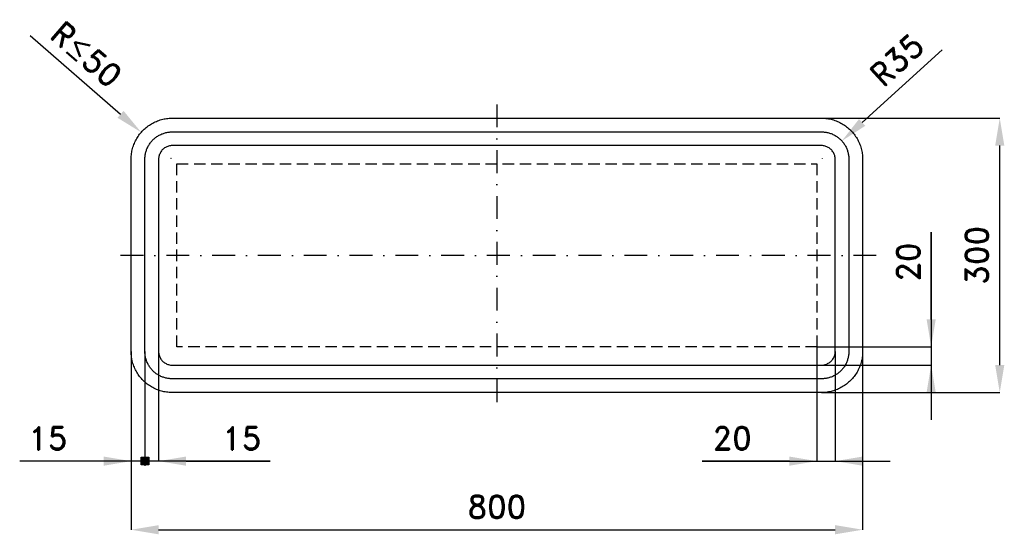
# Model space of a CAD drawing. Header units: millimetres. Extents: x -122 to 955, y -155 to 408.
import ezdxf

# ---------------------------------------------------------------- set-up
doc = ezdxf.new("R2010")
doc.units = ezdxf.units.MM
doc.header["$LTSCALE"] = 5
doc.linetypes.add('ČERCHOVANÁX2', pattern=[2, 1, -0.5, 0, -0.5])
doc.linetypes.add('ČÁRKOVANÁX2', pattern=[1.5, 1, -0.5])
doc.layers.add('Kóty', color=2, linetype='Continuous')
doc.layers.add('Značka', color=7, linetype='Continuous')
doc.styles.get("Standard").update_dxf_attribs({"font": 'romand.shx', "height": 25})
doc.dimstyles.get("Standard").update_dxf_attribs({"dimtxt": 25, "dimasz": 30, "dimexe": 0.18, "dimexo": 0.0625, "dimgap": 12.5, "dimtad": 1, "dimdec": 0, "dimzin": 0, "dimdsep": 46, "dimtxsty": 'Standard', "dimcen": 0.09, "dimadec": 0, "dimazin": 0, "dimtfac": 1, "dimtdec": 0, "dimtofl": 0, "dimtmove": 0, "dimatfit": 3, "dimfxl": 1, "dimtolj": 1, "dimtzin": 0, "dimarcsym": 0})

# ---------------------------------------------------------------- blocks, each defined once
blk = doc.blocks.new('*D0')
at = {"layer": 'Defpoints', "color": 0, "transparency": 16777216}
for p in [(0, 45), (800, 45), (800, -150)]:
    blk.add_point(p, dxfattribs=at)
at = {"layer": 'Kóty', "color": 0, "lineweight": -2, "transparency": 16777216}
for p, q in [((0, 44.9), (0, -150.2)), ((800, 44.9), (800, -150.2)), ((30, -150), (770, -150))]:
    blk.add_line(p, q, dxfattribs=at)
at = {"layer": 'Kóty', "color": 0, "transparency": 16777216}
for points in [[(30, -145), (30, -155), (0, -150)], [(770, -145), (770, -155), (800, -150)]]:
    blk.add_solid(points, dxfattribs=at)
at = {"layer": 'Kóty', "color": 0, "transparency": 16777216, "insert": (400, -125), "char_height": 25, "attachment_point": 5}
blk.add_mtext('\\A1;800', dxfattribs=at)
blk = doc.blocks.new('*D1')
at = {"layer": 'Defpoints', "color": 0, "transparency": 16777216}
for p in [(755, 300), (950, 300), (755, 0)]:
    blk.add_point(p, dxfattribs=at)
at = {"layer": 'Kóty', "color": 0, "lineweight": -2, "transparency": 16777216}
for p, q in [((755.1, 300), (950.2, 300)), ((950, 30), (950, 270)), ((755.1, 0), (950.2, 0))]:
    blk.add_line(p, q, dxfattribs=at)
at = {"layer": 'Kóty', "color": 0, "transparency": 16777216}
for points in [[(945, 270), (955, 270), (950, 300)], [(945, 30), (955, 30), (950, 0)]]:
    blk.add_solid(points, dxfattribs=at)
at = {"layer": 'Kóty', "color": 0, "transparency": 16777216, "insert": (925, 150), "char_height": 25, "attachment_point": 5, "rotation": 90}
blk.add_mtext('\\A1;300', dxfattribs=at)
blk = doc.blocks.new('*D2')
at = {"layer": 'Defpoints', "color": 0, "transparency": 16777216}
for p in [(777.3, 275.1), (756.3, 256)]:
    blk.add_point(p, dxfattribs=at)
at = {"layer": 'Kóty', "color": 0, "lineweight": -2, "transparency": 16777216}
for p, q in [((886.9, 374.7), (799.5, 295.3)), ((756.2, 256), (756.3, 256)), ((756.3, 255.9), (756.3, 256.1))]:
    blk.add_line(p, q, dxfattribs=at)
at = {"layer": 'Kóty', "color": 0, "transparency": 16777216}
blk.add_solid([(796.1, 299), (802.9, 291.6), (777.3, 275.1)], dxfattribs=at)
at = {"layer": 'Kóty', "color": 0, "transparency": 16777216, "insert": (837.5, 363.6), "char_height": 25, "attachment_point": 5, "rotation": 42.2676}
blk.add_mtext('\\A1;R35', dxfattribs=at)

msp = doc.modelspace()

# ---------------------------------------------------------------- hatches: boundary and pattern name
at = {"layer": 'Kóty'}
h = msp.add_hatch(color=256, dxfattribs=at)
h.dxf.hatch_style = 1
h.paths.add_polyline_path([(10.8, -70.8), (19.2, -70.8), (19.2, -79.2), (10.8, -79.2)])

# ---------------------------------------------------------------- linework, layer by layer
for p, q in [((-110.4, 390.3), (-11.6, 304.2)), ((43.5, 256.1), (43.7, 256.1)), ((43.6, 256), (43.6, 256.2)), ((875, 175.5), (875, -30)), ((875, 80), (875, 175.5)), ((0, 44.9), (0, -75.2)), ((15, 44.9), (15, -80.2)), ((15, 44.9), (15, -80.2)), ((15, 44.9), (15, -80.2)), ((15, 44.9), (15, -80.2)), ((30, 44.9), (30, -75.2)), ((750, 49.9), (750, -75.2)), ((750.1, 50), (875.2, 50)), ((770, 44.9), (770, -75.2)), ((755.1, 30), (875.2, 30)), ((151.9, -75), (-121.9, -75)), ((60, -75), (151.9, -75)), ((624.5, -75), (830, -75)), ((720, -75), (624.5, -75))]:
    msp.add_line(p, q, dxfattribs=at)
msp.add_lwpolyline([(10.8, -70.8), (19.2, -70.8), (19.2, -79.2), (10.8, -79.2)], close=True, dxfattribs=at)
for points in [[(-8.3, 308), (-14.9, 300.4), (11, 284.5)], [(870, 80), (880, 80), (875, 50)], [(870, 0), (880, 0), (875, 30)], [(-30, -70), (-30, -80), (0, -75)], [(60, -70), (60, -80), (30, -75)], [(720, -70), (720, -80), (750, -75)], [(800, -70), (800, -80), (770, -75)]]:
    msp.add_solid(points, dxfattribs=at)
at = {"layer": 'Značka', "color": 6, "linetype": 'ČERCHOVANÁX2', "lineweight": 25, "ltscale": 5}
for p, q in [((400, 315), (400, -15)), ((815, 150), (-15, 150))]:
    msp.add_line(p, q, dxfattribs=at)
at = {"layer": 'Značka', "color": 5}
for points in [[(45, 0), (44.8, 0), (44.6, 0, -0.03218), (38.8, 0.4, -0.035443), (33.1, 1.6, -0.036267), (27.6, 3.5, -0.034421), (22.4, 6.1, -0.033721), (17.5, 9.3, -0.034085), (13.2, 13.2, -0.034209), (9.3, 17.5, -0.034229), (6.1, 22.4, -0.034044), (3.5, 27.6, -0.033412), (1.6, 33.1, -0.034127), (0.4, 38.8, -0.036745), (0, 44.6), (0, 44.8), (0, 45), (0, 255), (0, 255.2), (0, 255.4, -0.03218), (0.4, 261.2, -0.035443), (1.6, 266.9, -0.036268), (3.5, 272.4, -0.034422), (6.1, 277.6, -0.033719), (9.3, 282.5, -0.034089), (13.2, 286.8, -0.034214), (17.5, 290.7, -0.034234), (22.4, 293.9, -0.03404), (27.6, 296.5, -0.033406), (33.1, 298.4, -0.034124), (38.8, 299.6, -0.036744), (44.6, 300), (44.8, 300), (45, 300), (755, 300), (755.2, 300), (755.4, 300, -0.032173), (761.2, 299.6, -0.035435), (766.9, 298.4, -0.036268), (772.4, 296.5, -0.034415), (777.6, 293.9, -0.033724), (782.5, 290.7, -0.034083), (786.8, 286.8, -0.034207), (790.7, 282.5, -0.034231), (793.9, 277.6, -0.034053), (796.5, 272.4, -0.033412), (798.4, 266.9, -0.034124), (799.6, 261.2, -0.036739), (800, 255.4), (800, 255.2), (800, 255), (800, 45), (800, 44.8), (800, 44.6, -0.03219), (799.6, 38.8, -0.035437), (798.4, 33.1, -0.036252), (796.5, 27.6, -0.034414), (793.9, 22.4, -0.033726), (790.7, 17.5, -0.034079), (786.8, 13.2, -0.034202), (782.5, 9.3, -0.034229), (777.6, 6.1, -0.034048), (772.4, 3.5, -0.033409), (766.9, 1.6, -0.034128), (761.2, 0.4, -0.036744), (755.4, 0), (755.2, 0), (755, 0), (45, 0)], [(45, 15), (44.9, 15), (44.8, 15, -0.03218), (40.9, 15.3, -0.035444), (37.1, 16.1, -0.036267), (33.4, 17.3, -0.034421), (29.9, 19.1, -0.033721), (26.7, 21.2, -0.034085), (23.8, 23.8, -0.034208), (21.2, 26.7, -0.034229), (19.1, 29.9, -0.034044), (17.3, 33.4, -0.033413), (16.1, 37.1, -0.034127), (15.3, 40.9, -0.036744), (15, 44.8), (15, 44.9), (15, 45), (15, 255), (15, 255.1), (15, 255.2, -0.03218), (15.3, 259.1, -0.035443), (16.1, 262.9, -0.036267), (17.3, 266.6, -0.034426), (19.1, 270.1, -0.033723), (21.2, 273.3, -0.034082), (23.8, 276.2, -0.034204), (26.7, 278.8, -0.034223), (29.9, 280.9, -0.034047), (33.4, 282.7, -0.033416), (37.1, 283.9, -0.034129), (40.9, 284.7, -0.036741), (44.8, 285), (44.9, 285), (45, 285), (755, 285), (755.1, 285), (755.2, 285, -0.03218), (759.1, 284.7, -0.035452), (762.9, 283.9, -0.036272), (766.6, 282.7, -0.03441), (770.1, 280.9, -0.033714), (773.3, 278.8, -0.034082), (776.2, 276.2, -0.034209), (778.8, 273.3, -0.034232), (780.9, 270.1, -0.034027), (782.7, 266.6, -0.033418), (783.9, 262.9, -0.034111), (784.7, 259.1, -0.036749), (785, 255.2), (785, 255.1), (785, 255), (785, 45), (785, 44.9), (785, 44.8, -0.032179), (784.7, 40.9, -0.035457), (783.9, 37.1, -0.036267), (782.7, 33.4, -0.034424), (780.9, 29.9, -0.033731), (778.8, 26.7, -0.034079), (776.2, 23.8, -0.034202), (773.3, 21.2, -0.034214), (770.1, 19.1, -0.034038), (766.6, 17.3, -0.033412), (762.9, 16.1, -0.034124), (759.1, 15.3, -0.036744), (755.2, 15), (755.1, 15), (755, 15), (45, 15)], [(45, 30), (755, 30), (755.1, 30), (755.1, 30, 0.032174), (757.1, 30.1, 0.035445), (759, 30.5, 0.036263), (760.8, 31.2, 0.034405), (762.5, 32, 0.03371), (764.2, 33.1, 0.034093), (765.6, 34.4, 0.034186), (766.9, 35.8, 0.034242), (768, 37.5, 0.034026), (768.8, 39.2), (769.5, 41), (769.9, 42.9), (770, 44.9), (770, 44.9), (770, 45), (770, 255), (770, 255.1), (770, 255.1, 0.032211), (769.9, 257.1, 0.035398), (769.5, 259, 0.036257), (768.8, 260.8, 0.034417), (768, 262.5, 0.033707), (766.9, 264.2, 0.034076), (765.6, 265.6, 0.034203), (764.2, 266.9, 0.034241), (762.5, 268, 0.03402), (760.8, 268.8, 0.03342), (759, 269.5, 0.034121), (757.1, 269.9, 0.03675), (755.1, 270), (755.1, 270), (755, 270), (45, 270), (44.9, 270), (44.9, 270, 0.032179), (42.9, 269.9, 0.035457), (41, 269.5, 0.036267), (39.2, 268.8, 0.034424), (37.5, 268, 0.033732), (35.8, 266.9, 0.034078), (34.4, 265.6, 0.034204), (33.1, 264.2, 0.034213), (32, 262.5, 0.034036), (31.2, 260.8, 0.03341), (30.5, 259, 0.034124), (30.1, 257.1, 0.036744), (30, 255.1), (30, 255.1), (30, 255), (30, 45), (30, 44.9), (30, 44.9, 0.032177), (30.1, 42.9, 0.035442), (30.5, 41, 0.036268), (31.2, 39.2, 0.034419), (32, 37.5, 0.033722), (33.1, 35.8, 0.034086), (34.4, 34.4, 0.034209), (35.8, 33.1, 0.034227), (37.5, 32, 0.034042), (39.2, 31.2, 0.033411), (41, 30.5, 0.034127), (42.9, 30.1, 0.036745), (44.9, 30), (44.9, 30), (45, 30)]]:
    msp.add_lwpolyline(points, format="xyb", dxfattribs=at)
at = {"layer": 'Značka', "color": 7, "linetype": 'ČÁRKOVANÁX2', "ltscale": 2.5}
msp.add_lwpolyline([(50, 50), (50, 250), (750, 250), (750, 50), (50, 50)], dxfattribs=at)

# ---------------------------------------------------------------- texts
at = {"layer": 'Kóty', "char_height": 25, "attachment_point": 5}
for s, insert, rotation in [('\\A1;R{\\A0;≤5}0', (-48.9, 369.7), 318.8997), ('\\A1;20', (850, 142.7), 90)]:
    msp.add_mtext(s, dxfattribs=dict(at, insert=insert, rotation=rotation))
for s, insert in [('\\A1;15', (-91, -50)), ('\\A1;15', (121, -50)), ('\\A1;20', (657.3, -50))]:
    msp.add_mtext(s, dxfattribs=dict(at, insert=insert))

# ---------------------------------------------------------------- dimensions: what is measured, and where the dimension line sits
at = {"layer": 'Kóty'}
dim = msp.add_radius_dim(center=(756.3, 256), mpoint=(777.3, 275.1), text='R35', dimstyle='Standard', dxfattribs=at)
dim.commit()
dim.dimension.update_dxf_attribs({"geometry": '*D2', "text_midpoint": (837.5, 363.6)})
dim = msp.add_linear_dim(base=(950, 300), p1=(755, 0), p2=(755, 300), angle=90, dimstyle='Standard', dxfattribs=at)
dim.commit()
dim.dimension.update_dxf_attribs({"geometry": '*D1', "text_midpoint": (925, 150)})
dim = msp.add_linear_dim(base=(800, -150), p1=(0, 45), p2=(800, 45), dimstyle='Standard', dxfattribs=at)
dim.commit()
dim.dimension.update_dxf_attribs({"geometry": '*D0', "text_midpoint": (400, -125)})

doc.saveas('drawing.dxf')
